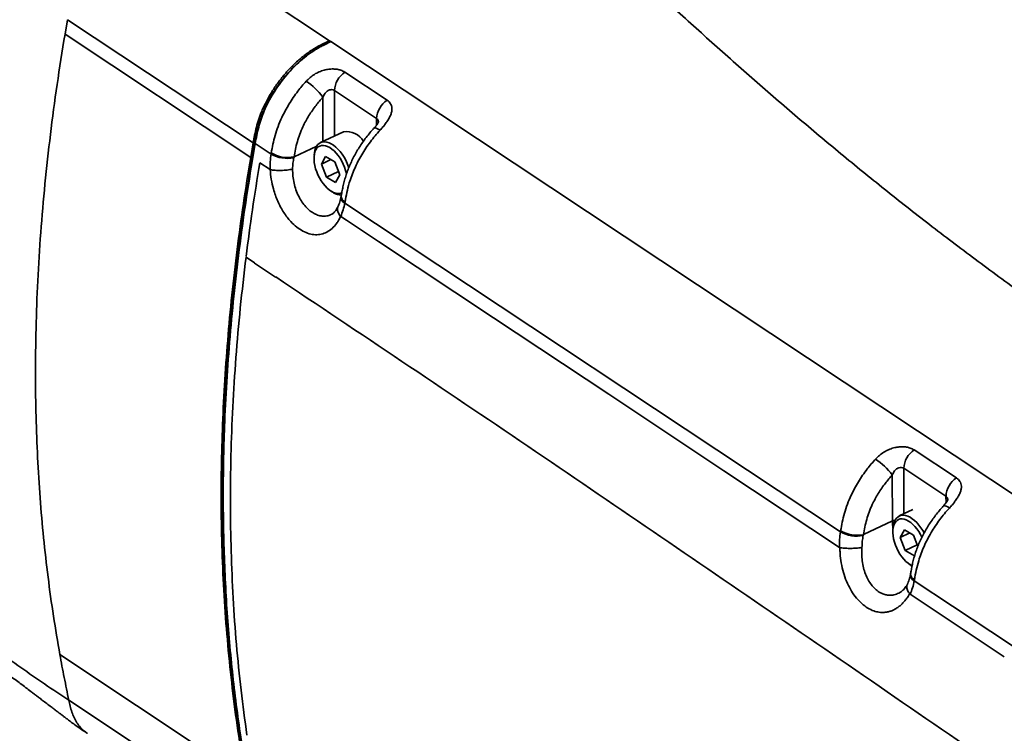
# Model space of a CAD drawing. Header units: millimetres. Extents: x 6316 to 18291, y -19059 to -9021.
# Tile 121 of 146: x 18102 to 18119, y -18605 to -18593. Entities that reach past the tile are written whole.
import ezdxf

# ---------------------------------------------------------------- set-up
doc = ezdxf.new("R2010")
doc.units = ezdxf.units.MM
doc.header["$LTSCALE"] = 10
doc.layers.add('1轮廓实线层', color=7, linetype='Continuous', lineweight=18)

msp = doc.modelspace()

# ---------------------------------------------------------------- linework, layer by layer
at = {"layer": '1轮廓实线层', "color": 7, "linetype": 'Continuous', "lineweight": 35}
for p, q in [((18103.814, -18590.965), (18107.084, -18593.135)), ((18102.471, -18592.765), (18102.428, -18593.02)), ((18105.741, -18594.935), (18102.471, -18592.765)), ((18102.428, -18593.02), (18105.697, -18595.19)), ((18107.084, -18593.135), (18107.109, -18593.151)), ((18152.363, -18623.182), (18107.109, -18593.151)), ((18107.109, -18593.151), (18120.059, -18601.745)), ((18107.355, -18593.689), (18108.098, -18594.182)), ((18107.914, -18594.505), (18107.171, -18594.012)), ((18107.171, -18594.012), (18107.173, -18594.813)), ((18106.97, -18594.909), (18106.969, -18594.129)), ((18107.914, -18594.62), (18107.914, -18594.505)), ((18107.329, -18594.739), (18106.927, -18594.93)), ((18105.697, -18595.19), (18105.741, -18594.935)), ((18105.766, -18594.952), (18105.741, -18594.935)), ((18106.056, -18595.132), (18105.777, -18594.947)), ((18106.86, -18594.991), (18106.46, -18595.181)), ((18106.822, -18595.104), (18106.816, -18595.15)), ((18105.722, -18595.206), (18105.697, -18595.19)), ((18106.042, -18595.406), (18105.858, -18595.284)), ((18106.46, -18595.181), (18106.457, -18595.196)), ((18106.944, -18595.307), (18107.017, -18595.172)), ((18107.11, -18595.228), (18106.944, -18595.307)), ((18107.017, -18595.172), (18107.177, -18595.268)), ((18107.177, -18595.268), (18107.265, -18595.5)), ((18107.031, -18595.538), (18106.944, -18595.307)), ((18107.242, -18595.439), (18107.031, -18595.538)), ((18107.192, -18595.635), (18107.031, -18595.538)), ((18107.265, -18595.5), (18107.192, -18595.635)), ((18107.118, -18595.787), (18107.158, -18595.811)), ((18107.29, -18595.87), (18107.288, -18595.886)), ((18116.081, -18601.784), (18107.355, -18595.994)), ((18107.282, -18596.228), (18107.281, -18596.228)), ((18107.385, -18596.297), (18107.282, -18596.228)), ((18107.385, -18596.297), (18107.945, -18596.669)), ((18105.766, -18597.048), (18105.615, -18596.948)), ((18105.766, -18597.052), (18106.136, -18597.302)), ((18117.381, -18600.342), (18118.123, -18600.835)), ((18116.996, -18601.592), (18116.994, -18600.782)), ((18117.939, -18601.158), (18117.197, -18600.665)), ((18117.197, -18600.665), (18117.198, -18601.466)), ((18117.94, -18601.273), (18117.939, -18601.158)), ((18117.354, -18601.392), (18117.117, -18601.504)), ((18116.996, -18601.592), (18116.486, -18601.833)), ((18117.013, -18601.679), (18117.006, -18601.725)), ((18116.486, -18601.833), (18116.482, -18601.849)), ((18117.134, -18601.882), (18117.207, -18601.747)), ((18117.301, -18601.803), (18117.134, -18601.882)), ((18117.207, -18601.747), (18117.368, -18601.843)), ((18117.368, -18601.843), (18117.443, -18602.042)), ((18117.222, -18602.113), (18117.134, -18601.882)), ((18117.432, -18602.013), (18117.222, -18602.113)), ((18116.073, -18602.061), (18116.067, -18602.059)), ((18117.382, -18602.209), (18117.222, -18602.113)), ((18117.39, -18602.195), (18117.382, -18602.209)), ((18117.308, -18602.361), (18117.348, -18602.386)), ((18117.316, -18602.523), (18117.313, -18602.539)), ((18118.727, -18603.54), (18117.38, -18602.647)), ((18117.307, -18602.881), (18117.301, -18602.876)), ((18118.966, -18603.983), (18117.307, -18602.881)), ((18126.106, -18608.437), (18118.727, -18603.54)), ((18105.607, -18606.114), (18102.337, -18603.944)), ((18102.495, -18604.748), (18105.765, -18606.918)), ((18102.819, -18605.328), (18102.823, -18605.33))]:
    msp.add_line(p, q, dxfattribs=at)
at = {"layer": '1轮廓实线层', "color": 7, "linetype": 'Continuous', "lineweight": 35, "flags": 128}
for points in [[(18107.974, -18594.711), (18107.944, -18594.692), (18107.917, -18594.679), (18107.896, -18594.671), (18107.88, -18594.669), (18107.871, -18594.673)], [(18106.822, -18595.104), (18106.828, -18595.07), (18106.841, -18595.03), (18106.858, -18594.995), (18106.879, -18594.965), (18106.905, -18594.943), (18106.934, -18594.927), (18106.966, -18594.917), (18107.001, -18594.915), (18107.038, -18594.921), (18107.076, -18594.933), (18107.116, -18594.952), (18107.156, -18594.977), (18107.196, -18595.009), (18107.234, -18595.046), (18107.272, -18595.089), (18107.308, -18595.136), (18107.341, -18595.187), (18107.371, -18595.241), (18107.398, -18595.297), (18107.421, -18595.354), (18107.426, -18595.371)], [(18107.384, -18595.483), (18107.382, -18595.473), (18107.368, -18595.418), (18107.349, -18595.362), (18107.327, -18595.308), (18107.3, -18595.255), (18107.27, -18595.205), (18107.237, -18595.158), (18107.202, -18595.115), (18107.165, -18595.077), (18107.127, -18595.045), (18107.089, -18595.018), (18107.051, -18594.999), (18107.014, -18594.986), (18106.978, -18594.981), (18106.945, -18594.983), (18106.914, -18594.991), (18106.887, -18595.007), (18106.863, -18595.03), (18106.844, -18595.059), (18106.829, -18595.094), (18106.818, -18595.135), (18106.813, -18595.18), (18106.812, -18595.228), (18106.817, -18595.28), (18106.826, -18595.334), (18106.84, -18595.389), (18106.859, -18595.444), (18106.882, -18595.499), (18106.909, -18595.552), (18106.939, -18595.602), (18106.972, -18595.649), (18107.007, -18595.692), (18107.044, -18595.73), (18107.081, -18595.762), (18107.12, -18595.788), (18107.158, -18595.808), (18107.195, -18595.82), (18107.23, -18595.826), (18107.264, -18595.824), (18107.294, -18595.815), (18107.302, -18595.812)], [(18116.067, -18602.059), (18114.03, -18600.707), (18112.001, -18599.36), (18109.975, -18598.016), (18107.945, -18596.669)], [(18117.999, -18601.364), (18117.969, -18601.345), (18117.943, -18601.332), (18117.921, -18601.324), (18117.906, -18601.322), (18117.896, -18601.326)], [(18117.013, -18601.679), (18117.019, -18601.645), (18117.031, -18601.604), (18117.048, -18601.569), (18117.07, -18601.54), (18117.095, -18601.517), (18117.124, -18601.501), (18117.156, -18601.492), (18117.191, -18601.49), (18117.228, -18601.495), (18117.267, -18601.507), (18117.306, -18601.526), (18117.346, -18601.552), (18117.386, -18601.584), (18117.425, -18601.621), (18117.463, -18601.664), (18117.498, -18601.711), (18117.531, -18601.762), (18117.555, -18601.803)], [(18117.044, -18601.576), (18117.019, -18601.583), (18116.996, -18601.592)], [(18117.516, -18601.88), (18117.49, -18601.83), (18117.46, -18601.779), (18117.427, -18601.732), (18117.392, -18601.689), (18117.355, -18601.652), (18117.318, -18601.619), (18117.279, -18601.593), (18117.241, -18601.574), (18117.204, -18601.561), (18117.169, -18601.555), (18117.135, -18601.557), (18117.105, -18601.566), (18117.077, -18601.582), (18117.054, -18601.605), (18117.034, -18601.634), (18117.019, -18601.669), (18117.009, -18601.709), (18117.003, -18601.754), (18117.003, -18601.803), (18117.007, -18601.855), (18117.017, -18601.908), (18117.031, -18601.963), (18117.049, -18602.019), (18117.072, -18602.073), (18117.099, -18602.126), (18117.129, -18602.177), (18117.162, -18602.224), (18117.197, -18602.266), (18117.234, -18602.304), (18117.272, -18602.337), (18117.31, -18602.363), (18117.344, -18602.381)], [(18117.34, -18602.395), (18117.318, -18602.371), (18117.309, -18602.362)]]:
    msp.add_lwpolyline(points, dxfattribs=at)
at = {"layer": '1轮廓实线层', "color": 7, "linetype": 'Continuous', "lineweight": 35}
for centre, radius, start, end in [((18107.584, -18594.033), 0.413, 123.5788, 177.0362), ((18105.971, -18594.883), 1.251, 37.1033, 55.7773), ((18108.327, -18594.526), 0.413, 123.5788, 177.0362), ((18107.384, -18595.077), 0.342, 29.7006, 99.2654), ((18147.217, -18602.168), 42.075, 170.124, 170.4756), ((18106.35, -18594.63), 0.562, 238.8777, 281.3688), ((18106.342, -18594.629), 0.578, 240.3451, 281.4887), ((18107.303, -18595.592), 0.263, 236.5357, 268.3586), ((18107.403, -18595.889), 0.116, 178.4506, 245.2691), ((18107.402, -18595.87), 0.111, 179.6917, 247.1029), ((18117.609, -18600.686), 0.413, 123.5788, 177.0362), ((18115.996, -18601.536), 1.251, 37.1033, 55.7773), ((18118.352, -18601.179), 0.413, 123.5788, 177.0362), ((18117.907, -18601.585), 0.912, 180.4244, 188.758), ((18116.367, -18601.282), 0.578, 240.345, 281.4887), ((18116.375, -18601.283), 0.562, 238.8777, 281.3688), ((18117.429, -18602.542), 0.116, 178.4506, 245.2692), ((18117.427, -18602.523), 0.111, 179.6917, 247.1029)]:
    msp.add_arc(centre, radius, start, end, dxfattribs=at)
for points, knots in [([(18116.449, -18587.089), (18116.797, -18587.279), (18117.494, -18587.659), (18118.555, -18588.205), (18119.622, -18588.737), (18120.692, -18589.258), (18121.755, -18589.769), (18122.807, -18590.273), (18123.842, -18590.775), (18124.866, -18591.282), (18125.881, -18591.8), (18126.885, -18592.332), (18127.875, -18592.88), (18128.846, -18593.443), (18129.797, -18594.02), (18130.731, -18594.609), (18131.652, -18595.209), (18132.26, -18595.612), (18132.565, -18595.814)], [0, 0, 0, 0, 0.062785, 0.125641, 0.188553, 0.251496, 0.314441, 0.376236, 0.437979, 0.499653, 0.561251, 0.624029, 0.686741, 0.749408, 0.812052, 0.874692, 0.937342, 1, 1, 1, 1]), ([(18127.875, -18598.038), (18127.003, -18597.46), (18125.26, -18596.304), (18123.081, -18594.87), (18121.338, -18593.721), (18120.031, -18592.854), (18118.724, -18591.977), (18117.516, -18591.155), (18116.406, -18590.386), (18115.396, -18589.673), (18114.386, -18588.947), (18113.713, -18588.451), (18113.377, -18588.203)], [0, 0, 0, 0, 0.180311, 0.360622, 0.450765, 0.540907, 0.631059, 0.72121, 0.790893, 0.860576, 0.930288, 1, 1, 1, 1]), ([(18123.185, -18600.262), (18122.882, -18600.061), (18122.275, -18599.658), (18121.372, -18599.052), (18120.482, -18598.443), (18119.611, -18597.831), (18118.765, -18597.218), (18117.944, -18596.603), (18117.149, -18595.986), (18116.372, -18595.362), (18115.606, -18594.726), (18114.849, -18594.078), (18114.098, -18593.417), (18113.352, -18592.748), (18112.608, -18592.07), (18111.86, -18591.384), (18111.106, -18590.691), (18110.592, -18590.222), (18110.336, -18589.988)], [0, 0, 0, 0, 0.062522, 0.125034, 0.187538, 0.250046, 0.312575, 0.374032, 0.435551, 0.497145, 0.558815, 0.621816, 0.684871, 0.747954, 0.811034, 0.874084, 0.937077, 1, 1, 1, 1]), ([(18102.428, -18593.02), (18102.38, -18593.317), (18102.284, -18593.909), (18102.168, -18594.788), (18102.071, -18595.657), (18101.997, -18596.516), (18101.945, -18597.365), (18101.914, -18598.203), (18101.905, -18599), (18101.915, -18599.757), (18101.942, -18600.476), (18101.987, -18601.186), (18102.048, -18601.889), (18102.127, -18602.583), (18102.221, -18603.269), (18102.299, -18603.719), (18102.337, -18603.944)], [0, 0, 0, 0, 0.0765, 0.152638, 0.228472, 0.304063, 0.37947, 0.454756, 0.52998, 0.596784, 0.66363, 0.730563, 0.797624, 0.864856, 0.932301, 1, 1, 1, 1]), ([(18107.084, -18593.135), (18107.032, -18593.16), (18106.927, -18593.209), (18106.771, -18593.299), (18106.617, -18593.409), (18106.469, -18593.538), (18106.328, -18593.684), (18106.198, -18593.843), (18106.08, -18594.013), (18105.976, -18594.192), (18105.896, -18594.362), (18105.838, -18594.518), (18105.796, -18594.658), (18105.765, -18594.797), (18105.749, -18594.889), (18105.741, -18594.935)], [0, 0, 0, 0, 0.083073, 0.165499, 0.247981, 0.331704, 0.41507, 0.498383, 0.58226, 0.665375, 0.748888, 0.811845, 0.874372, 0.937033, 1, 1, 1, 1]), ([(18107.109, -18593.151), (18107.084, -18593.163), (18107.038, -18593.185), (18106.971, -18593.219), (18106.906, -18593.253), (18106.839, -18593.292), (18106.773, -18593.334), (18106.708, -18593.379), (18106.614, -18593.45), (18106.494, -18593.554), (18106.354, -18593.7), (18106.223, -18593.86), (18106.104, -18594.03), (18106.001, -18594.209), (18105.93, -18594.358), (18105.886, -18594.473), (18105.858, -18594.553), (18105.834, -18594.633), (18105.813, -18594.713), (18105.796, -18594.79), (18105.78, -18594.87), (18105.771, -18594.922), (18105.766, -18594.952)], [0, 0, 0, 0, 0.040382, 0.071758, 0.107539, 0.14245, 0.178165, 0.213327, 0.248034, 0.33143, 0.415067, 0.498404, 0.582258, 0.665863, 0.748877, 0.784089, 0.819758, 0.856003, 0.891384, 0.927546, 0.959826, 1, 1, 1, 1]), ([(18105.777, -18594.947), (18105.786, -18594.899), (18105.803, -18594.804), (18105.836, -18594.661), (18105.879, -18594.516), (18105.935, -18594.366), (18106.008, -18594.212), (18106.096, -18594.058), (18106.195, -18593.909), (18106.303, -18593.768), (18106.419, -18593.636), (18106.544, -18593.514), (18106.677, -18593.403), (18106.816, -18593.306), (18106.961, -18593.222), (18107.059, -18593.175), (18107.109, -18593.151)], [0, 0, 0, 0, 0.065063, 0.130317, 0.195343, 0.260093, 0.332342, 0.404849, 0.477142, 0.549235, 0.621533, 0.693613, 0.768763, 0.844194, 0.919442, 1, 1, 1, 1]), ([(18106.675, -18593.849), (18106.697, -18593.827), (18106.741, -18593.782), (18106.818, -18593.726), (18106.902, -18593.682), (18106.987, -18593.652), (18107.07, -18593.636), (18107.148, -18593.631), (18107.22, -18593.638), (18107.292, -18593.654), (18107.333, -18593.677), (18107.355, -18593.689)], [0, 0, 0, 0, 0.122312, 0.244558, 0.364169, 0.483669, 0.586517, 0.689254, 0.782726, 0.876119, 1, 1, 1, 1]), ([(18106.059, -18595.111), (18106.068, -18595.06), (18106.087, -18594.959), (18106.124, -18594.803), (18106.176, -18594.645), (18106.238, -18594.498), (18106.304, -18594.367), (18106.371, -18594.25), (18106.446, -18594.135), (18106.522, -18594.029), (18106.599, -18593.934), (18106.649, -18593.877), (18106.675, -18593.849)], [0, 0, 0, 0, 0.116494, 0.232869, 0.353111, 0.473332, 0.564435, 0.655546, 0.749398, 0.843254, 0.92144, 1, 1, 1, 1]), ([(18107.171, -18594.012), (18107.164, -18594.008), (18107.145, -18593.998), (18107.106, -18593.995), (18107.075, -18594.004), (18107.051, -18594.018), (18107.032, -18594.033), (18106.998, -18594.069), (18106.981, -18594.104), (18106.969, -18594.129)], [0, 0, 0, 0, 0.112797, 0.280169, 0.449506, 0.46692, 0.587703, 0.708843, 1, 1, 1, 1]), ([(18106.969, -18594.129), (18106.927, -18594.176), (18106.862, -18594.251), (18106.782, -18594.362), (18106.721, -18594.455), (18106.665, -18594.551), (18106.61, -18594.661), (18106.559, -18594.781), (18106.516, -18594.914), (18106.484, -18595.047), (18106.468, -18595.136), (18106.46, -18595.181)], [0, 0, 0, 0, 0.15548, 0.245126, 0.334767, 0.42702, 0.519262, 0.636802, 0.754368, 0.877114, 1, 1, 1, 1]), ([(18108.098, -18594.182), (18108.111, -18594.191), (18108.136, -18594.21), (18108.156, -18594.237), (18108.173, -18594.267), (18108.185, -18594.303), (18108.186, -18594.354), (18108.175, -18594.41), (18108.151, -18594.469), (18108.117, -18594.531), (18108.075, -18594.592), (18108.027, -18594.653), (18107.992, -18594.692), (18107.974, -18594.711)], [0, 0, 0, 0, 0.078148, 0.158754, 0.183802, 0.278337, 0.376359, 0.477307, 0.581094, 0.687207, 0.795527, 0.897067, 1, 1, 1, 1]), ([(18102.495, -18604.748), (18102.353, -18604.653), (18102.068, -18604.464), (18101.647, -18604.174), (18101.236, -18603.873), (18100.839, -18603.558), (18100.462, -18603.229), (18100.104, -18602.884), (18099.766, -18602.523), (18099.445, -18602.146), (18099.121, -18601.728), (18098.795, -18601.267), (18098.468, -18600.765), (18098.152, -18600.251), (18097.844, -18599.73), (18097.538, -18599.209), (18097.242, -18598.715), (18096.953, -18598.254), (18096.67, -18597.827), (18096.374, -18597.413), (18096.063, -18597.013), (18095.735, -18596.63), (18095.39, -18596.265), (18095.035, -18595.928), (18094.674, -18595.618), (18094.31, -18595.33), (18093.933, -18595.056), (18093.545, -18594.791), (18093.151, -18594.534), (18092.887, -18594.363), (18092.755, -18594.278)], [0, 0, 0, 0, 0.0348465, 0.0696601, 0.1044285, 0.1391647, 0.1739029, 0.2080692, 0.2423326, 0.276737, 0.3113135, 0.3527178, 0.3943719, 0.4362249, 0.4781957, 0.5201846, 0.562088, 0.5978662, 0.6334686, 0.668869, 0.7040627, 0.7390669, 0.7739188, 0.8086693, 0.8404839, 0.8723022, 0.9041558, 0.9360611, 0.9680158, 1, 1, 1, 1]), ([(18107.949, -18594.562), (18107.949, -18594.562), (18107.949, -18594.561), (18107.948, -18594.565), (18107.943, -18594.575), (18107.935, -18594.59), (18107.922, -18594.61), (18107.905, -18594.633), (18107.887, -18594.655), (18107.875, -18594.668), (18107.871, -18594.673)], [0, 0, 0, 0, 0.023128, 0.150433, 0.276227, 0.410917, 0.559872, 0.725409, 0.907704, 1, 1, 1, 1]), ([(18107.946, -18594.562), (18107.944, -18594.551), (18107.941, -18594.527), (18107.923, -18594.513), (18107.914, -18594.505)], [0, 0, 0, 0, 0.455714, 1, 1, 1, 1]), ([(18107.871, -18594.673), (18107.858, -18594.688), (18107.821, -18594.728), (18107.763, -18594.797), (18107.698, -18594.881), (18107.637, -18594.969), (18107.58, -18595.059), (18107.528, -18595.15), (18107.48, -18595.243), (18107.438, -18595.335), (18107.402, -18595.428), (18107.37, -18595.52), (18107.343, -18595.614), (18107.322, -18595.706), (18107.304, -18595.792), (18107.295, -18595.845), (18107.291, -18595.87)], [0, 0, 0, 0, 0.042981, 0.119647, 0.19644, 0.273432, 0.35038, 0.42667, 0.501809, 0.576276, 0.649541, 0.721594, 0.795412, 0.869315, 0.940624, 1, 1, 1, 1]), ([(18107.974, -18594.711), (18107.945, -18594.744), (18107.886, -18594.81), (18107.803, -18594.916), (18107.724, -18595.028), (18107.651, -18595.144), (18107.585, -18595.264), (18107.526, -18595.387), (18107.474, -18595.513), (18107.427, -18595.654), (18107.388, -18595.808), (18107.369, -18595.918), (18107.359, -18595.973)], [0, 0, 0, 0, 0.091129, 0.182259, 0.275892, 0.36952, 0.462381, 0.555233, 0.651287, 0.747349, 0.873189, 1, 1, 1, 1]), ([(18105.801, -18606.929), (18105.764, -18606.746), (18105.688, -18606.38), (18105.589, -18605.821), (18105.5, -18605.255), (18105.423, -18604.68), (18105.358, -18604.097), (18105.304, -18603.508), (18105.263, -18602.913), (18105.234, -18602.312), (18105.217, -18601.704), (18105.212, -18601.09), (18105.219, -18600.469), (18105.24, -18599.788), (18105.279, -18599.046), (18105.34, -18598.242), (18105.42, -18597.429), (18105.52, -18596.609), (18105.637, -18595.781), (18105.73, -18595.225), (18105.777, -18594.947)], [0, 0, 0, 0, 0.050927, 0.101859, 0.152786, 0.203908, 0.255036, 0.306158, 0.357088, 0.408023, 0.458953, 0.510091, 0.561236, 0.612374, 0.676771, 0.741179, 0.805576, 0.87038, 0.935195, 1, 1, 1, 1]), ([(18106.056, -18595.132), (18106.056, -18595.132), (18106.057, -18595.125), (18106.058, -18595.118), (18106.059, -18595.111)], [0, 0, 0, 0, 0.000369, 1, 1, 1, 1]), ([(18105.697, -18595.19), (18105.653, -18595.462), (18105.565, -18596.005), (18105.456, -18596.814), (18105.363, -18597.617), (18105.289, -18598.414), (18105.233, -18599.204), (18105.196, -18599.988), (18105.177, -18600.762), (18105.177, -18601.54), (18105.197, -18602.321), (18105.238, -18603.104), (18105.3, -18603.875), (18105.381, -18604.634), (18105.482, -18605.382), (18105.565, -18605.87), (18105.607, -18606.114)], [0, 0, 0, 0, 0.070042, 0.140019, 0.209977, 0.279963, 0.350018, 0.420047, 0.490015, 0.559975, 0.633311, 0.706704, 0.780043, 0.853332, 0.926633, 1, 1, 1, 1]), ([(18105.722, -18595.206), (18105.678, -18595.481), (18105.589, -18596.029), (18105.479, -18596.844), (18105.386, -18597.65), (18105.313, -18598.447), (18105.257, -18599.235), (18105.22, -18600.014), (18105.202, -18600.785), (18105.202, -18601.559), (18105.222, -18602.336), (18105.263, -18603.115), (18105.324, -18603.884), (18105.406, -18604.643), (18105.506, -18605.394), (18105.59, -18605.885), (18105.632, -18606.131)], [0, 0, 0, 0, 0.070789, 0.141263, 0.21147, 0.281458, 0.351273, 0.420964, 0.490579, 0.560166, 0.63309, 0.706093, 0.779231, 0.852558, 0.92613, 1, 1, 1, 1]), ([(18105.858, -18595.284), (18105.813, -18595.561), (18105.723, -18596.115), (18105.652, -18596.663), (18105.616, -18596.937)], [0, 0, 0, 0, 0.4999816, 1, 1, 1, 1]), ([(18106.042, -18595.406), (18106.041, -18595.359), (18106.038, -18595.265), (18106.05, -18595.176), (18106.056, -18595.132)], [0, 0, 0, 0, 0.4952345, 1, 1, 1, 1]), ([(18106.457, -18595.196), (18106.451, -18595.228), (18106.438, -18595.293), (18106.436, -18595.361), (18106.435, -18595.396)], [0, 0, 0, 0, 0.495344, 1, 1, 1, 1]), ([(18093.848, -18595.3), (18093.868, -18595.314), (18093.933, -18595.356), (18094.029, -18595.418), (18094.136, -18595.487), (18094.228, -18595.547), (18094.307, -18595.599), (18094.38, -18595.648), (18094.449, -18595.694), (18094.506, -18595.733), (18094.553, -18595.766), (18094.592, -18595.793), (18094.629, -18595.82), (18094.666, -18595.846), (18094.706, -18595.874), (18094.749, -18595.905), (18094.797, -18595.941), (18094.848, -18595.979), (18094.901, -18596.019), (18094.951, -18596.056), (18094.995, -18596.09), (18095.034, -18596.12), (18095.086, -18596.161), (18095.153, -18596.215), (18095.242, -18596.287), (18095.338, -18596.367), (18095.436, -18596.452), (18095.532, -18596.539), (18095.627, -18596.627), (18095.724, -18596.72), (18095.817, -18596.814), (18095.884, -18596.884), (18095.925, -18596.928), (18095.945, -18596.95), (18095.963, -18596.969), (18095.982, -18596.99), (18096.004, -18597.014), (18096.026, -18597.038), (18096.044, -18597.059), (18096.06, -18597.077), (18096.077, -18597.097), (18096.098, -18597.12), (18096.128, -18597.155), (18096.163, -18597.197), (18096.201, -18597.244), (18096.238, -18597.289), (18096.276, -18597.335), (18096.315, -18597.385), (18096.357, -18597.439), (18096.403, -18597.498), (18096.45, -18597.561), (18096.504, -18597.633), (18096.564, -18597.715), (18096.626, -18597.803), (18096.697, -18597.904), (18096.773, -18598.014), (18096.852, -18598.133), (18096.928, -18598.25), (18097.006, -18598.371), (18097.087, -18598.5), (18097.17, -18598.634), (18097.254, -18598.772), (18097.34, -18598.916), (18097.432, -18599.07), (18097.529, -18599.237), (18097.62, -18599.392), (18097.701, -18599.534), (18097.772, -18599.657), (18097.841, -18599.776), (18097.903, -18599.885), (18097.957, -18599.978), (18098.002, -18600.057), (18098.037, -18600.117), (18098.062, -18600.161), (18098.084, -18600.198), (18098.108, -18600.24), (18098.139, -18600.293), (18098.177, -18600.359), (18098.223, -18600.437), (18098.286, -18600.545), (18098.364, -18600.677), (18098.455, -18600.828), (18098.544, -18600.975), (18098.62, -18601.098), (18098.68, -18601.195), (18098.723, -18601.263), (18098.759, -18601.32), (18098.79, -18601.369), (18098.824, -18601.421), (18098.866, -18601.487), (18098.921, -18601.571), (18098.987, -18601.67), (18099.065, -18601.785), (18099.161, -18601.924), (18099.271, -18602.079), (18099.391, -18602.242), (18099.518, -18602.41), (18099.653, -18602.58), (18099.794, -18602.751), (18099.93, -18602.909), (18100.045, -18603.037), (18100.139, -18603.139), (18100.211, -18603.214), (18100.275, -18603.281), (18100.334, -18603.34), (18100.394, -18603.4), (18100.462, -18603.466), (18100.54, -18603.541), (18100.629, -18603.625), (18100.715, -18603.703), (18100.796, -18603.775), (18100.869, -18603.839), (18100.946, -18603.905), (18101.019, -18603.966), (18101.083, -18604.019), (18101.131, -18604.058), (18101.172, -18604.091), (18101.212, -18604.124), (18101.259, -18604.161), (18101.314, -18604.205), (18101.382, -18604.258), (18101.462, -18604.319), (18101.55, -18604.387), (18101.642, -18604.457), (18101.735, -18604.527), (18101.817, -18604.589), (18101.885, -18604.64), (18101.937, -18604.679), (18101.99, -18604.719), (18102.054, -18604.767), (18102.125, -18604.822), (18102.196, -18604.876), (18102.258, -18604.923), (18102.311, -18604.963), (18102.355, -18604.997), (18102.395, -18605.027), (18102.44, -18605.061), (18102.496, -18605.103), (18102.565, -18605.155), (18102.649, -18605.216), (18102.735, -18605.275), (18102.793, -18605.313), (18102.818, -18605.33)], [0, 0, 0, 0, 0.0046352, 0.0143984, 0.0233329, 0.0313055, 0.0387362, 0.0461612, 0.053616, 0.0611179, 0.0658267, 0.0701316, 0.0741804, 0.0782919, 0.0824811, 0.0873791, 0.0925078, 0.0984918, 0.1046174, 0.1103169, 0.1154301, 0.1198594, 0.1236476, 0.133755, 0.1437355, 0.1566836, 0.1700642, 0.1835244, 0.1959694, 0.2104076, 0.2253891, 0.2380567, 0.2418304, 0.2450305, 0.2477064, 0.2507535, 0.2544543, 0.2583114, 0.2612718, 0.2636006, 0.2662053, 0.269457, 0.273355, 0.2803112, 0.286273, 0.2919304, 0.2979226, 0.3035112, 0.3100477, 0.3167453, 0.3235197, 0.3308398, 0.3397874, 0.3489667, 0.3571905, 0.3693202, 0.3803015, 0.3899271, 0.4003111, 0.4112254, 0.4224327, 0.4332688, 0.4446178, 0.4568223, 0.4698833, 0.4837989, 0.493131, 0.5028091, 0.5123732, 0.5207856, 0.5280076, 0.5340393, 0.5388809, 0.54185, 0.54426, 0.5473697, 0.5514274, 0.5564332, 0.5623873, 0.5691608, 0.5810217, 0.5925984, 0.6038901, 0.6148438, 0.6209679, 0.6262402, 0.6306609, 0.6342305, 0.6375515, 0.6428362, 0.6493254, 0.6570191, 0.6659179, 0.6760227, 0.6897214, 0.7027488, 0.715103, 0.7305914, 0.7448681, 0.7582586, 0.7712542, 0.7784895, 0.7854493, 0.7915106, 0.7966076, 0.8018372, 0.8079563, 0.8150493, 0.823053, 0.8316924, 0.8377867, 0.8441483, 0.8507766, 0.8574329, 0.8628634, 0.8668869, 0.8697115, 0.8729956, 0.8769011, 0.881427, 0.8865714, 0.8935712, 0.9007685, 0.9081616, 0.9157488, 0.9231372, 0.9279809, 0.9319255, 0.9356802, 0.940712, 0.947063, 0.9526771, 0.9575679, 0.9617313, 0.9651683, 0.9679226, 0.9712564, 0.9754707, 0.9807332, 0.9870715, 0.9945387, 1, 1, 1, 1]), ([(18107.281, -18596.228), (18107.281, -18596.228), (18107.271, -18596.251), (18107.248, -18596.294), (18107.2, -18596.369), (18107.133, -18596.444), (18107.042, -18596.509), (18106.942, -18596.546), (18106.836, -18596.556), (18106.727, -18596.538), (18106.616, -18596.493), (18106.507, -18596.421), (18106.414, -18596.335), (18106.339, -18596.246), (18106.278, -18596.159), (18106.222, -18596.065), (18106.173, -18595.964), (18106.131, -18595.857), (18106.09, -18595.728), (18106.057, -18595.576), (18106.045, -18595.462), (18106.042, -18595.406), (18106.042, -18595.406)], [0, 0, 0, 0, 0.000003, 0.036608, 0.073212, 0.139287, 0.205354, 0.270612, 0.335859, 0.400857, 0.465851, 0.53126, 0.59667, 0.640948, 0.685375, 0.729657, 0.77462, 0.819734, 0.864702, 0.932345, 0.999997, 1, 1, 1, 1]), ([(18106.435, -18595.396), (18106.436, -18595.437), (18106.438, -18595.519), (18106.459, -18595.643), (18106.493, -18595.764), (18106.54, -18595.875), (18106.598, -18595.976), (18106.664, -18596.062), (18106.738, -18596.132), (18106.815, -18596.183), (18106.896, -18596.215), (18106.976, -18596.227), (18107.052, -18596.221), (18107.097, -18596.201), (18107.118, -18596.192)], [0, 0, 0, 0, 0.0854033, 0.1732056, 0.2580833, 0.345487, 0.428811, 0.5146699, 0.596594, 0.6809984, 0.7624342, 0.8462927, 0.928213, 1, 1, 1, 1]), ([(18107.288, -18595.886), (18107.287, -18595.888), (18107.283, -18595.909), (18107.274, -18595.947), (18107.259, -18595.997), (18107.246, -18596.031), (18107.238, -18596.048), (18107.236, -18596.051)], [0, 0, 0, 0, 0.033446, 0.334494, 0.622698, 0.912152, 1, 1, 1, 1]), ([(18107.359, -18595.973), (18107.357, -18595.98), (18107.356, -18595.987), (18107.355, -18595.994), (18107.355, -18595.994)], [0, 0, 0, 0, 0.999631, 1, 1, 1, 1]), ([(18107.236, -18596.051), (18107.233, -18596.059), (18107.223, -18596.08), (18107.206, -18596.109), (18107.185, -18596.137), (18107.165, -18596.16), (18107.147, -18596.176), (18107.131, -18596.187), (18107.122, -18596.191), (18107.119, -18596.193)], [0, 0, 0, 0, 0.0861819, 0.2455698, 0.404151, 0.5616225, 0.7189478, 0.8822141, 1, 1, 1, 1]), ([(18107.237, -18596.052), (18107.235, -18596.056), (18107.228, -18596.07), (18107.225, -18596.095), (18107.227, -18596.127), (18107.238, -18596.161), (18107.255, -18596.195), (18107.273, -18596.217), (18107.281, -18596.228)], [0, 0, 0, 0, 0.089791, 0.273908, 0.452837, 0.636954, 0.815883, 1, 1, 1, 1]), ([(18107.355, -18595.994), (18107.346, -18596.035), (18107.327, -18596.119), (18107.297, -18596.192), (18107.282, -18596.228)], [0, 0, 0, 0, 0.495253, 1, 1, 1, 1]), ([(18105.615, -18596.948), (18105.58, -18597.245), (18105.51, -18597.838), (18105.434, -18598.717), (18105.379, -18599.585), (18105.346, -18600.443), (18105.337, -18601.291), (18105.35, -18602.127), (18105.385, -18602.953), (18105.443, -18603.768), (18105.523, -18604.573), (18105.595, -18605.099), (18105.631, -18605.363)], [0, 0, 0, 0, 0.100505, 0.200673, 0.300591, 0.40034, 0.500005, 0.599669, 0.699417, 0.799333, 0.899499, 1, 1, 1, 1]), ([(18141.922, -18621.656), (18138.885, -18619.604), (18132.811, -18615.501), (18125.306, -18610.372), (18119.37, -18606.294), (18114.981, -18603.279), (18110.585, -18600.27), (18107.62, -18598.286), (18106.137, -18597.294)], [0, 0, 0, 0, 0.253594, 0.507199, 0.630403, 0.753608, 0.876808, 1, 1, 1, 1]), ([(18116.7, -18600.502), (18116.722, -18600.48), (18116.767, -18600.435), (18116.844, -18600.379), (18116.927, -18600.335), (18117.012, -18600.305), (18117.096, -18600.288), (18117.173, -18600.284), (18117.245, -18600.29), (18117.318, -18600.307), (18117.358, -18600.33), (18117.381, -18600.342)], [0, 0, 0, 0, 0.122312, 0.244558, 0.364169, 0.483669, 0.586516, 0.689254, 0.782726, 0.876119, 1, 1, 1, 1]), ([(18116.084, -18601.764), (18116.094, -18601.713), (18116.112, -18601.612), (18116.149, -18601.456), (18116.202, -18601.298), (18116.263, -18601.151), (18116.329, -18601.02), (18116.396, -18600.902), (18116.471, -18600.788), (18116.548, -18600.682), (18116.624, -18600.587), (18116.675, -18600.53), (18116.7, -18600.502)], [0, 0, 0, 0, 0.116494, 0.232869, 0.353111, 0.473332, 0.564436, 0.655546, 0.749398, 0.843254, 0.92144, 1, 1, 1, 1]), ([(18117.197, -18600.665), (18117.189, -18600.661), (18117.17, -18600.651), (18117.131, -18600.648), (18117.101, -18600.657), (18117.076, -18600.671), (18117.057, -18600.686), (18117.023, -18600.722), (18117.006, -18600.757), (18116.994, -18600.782)], [0, 0, 0, 0, 0.112798, 0.280169, 0.449506, 0.466921, 0.587703, 0.708843, 1, 1, 1, 1]), ([(18116.994, -18600.782), (18116.953, -18600.829), (18116.887, -18600.904), (18116.807, -18601.014), (18116.746, -18601.107), (18116.69, -18601.204), (18116.635, -18601.314), (18116.585, -18601.434), (18116.541, -18601.567), (18116.51, -18601.7), (18116.494, -18601.789), (18116.486, -18601.833)], [0, 0, 0, 0, 0.15548, 0.245126, 0.334767, 0.42702, 0.519261, 0.636802, 0.754368, 0.877114, 1, 1, 1, 1]), ([(18118.123, -18600.835), (18118.136, -18600.844), (18118.161, -18600.863), (18118.181, -18600.89), (18118.198, -18600.92), (18118.21, -18600.956), (18118.212, -18601.007), (18118.2, -18601.063), (18118.177, -18601.122), (18118.142, -18601.184), (18118.1, -18601.245), (18118.052, -18601.306), (18118.017, -18601.345), (18117.999, -18601.364)], [0, 0, 0, 0, 0.078148, 0.158754, 0.183802, 0.278337, 0.376359, 0.477307, 0.581094, 0.687207, 0.795527, 0.897067, 1, 1, 1, 1]), ([(18117.971, -18601.215), (18117.97, -18601.204), (18117.966, -18601.18), (18117.949, -18601.166), (18117.939, -18601.158)], [0, 0, 0, 0, 0.455714, 1, 1, 1, 1]), ([(18117.896, -18601.326), (18117.883, -18601.341), (18117.846, -18601.381), (18117.788, -18601.45), (18117.724, -18601.534), (18117.663, -18601.622), (18117.605, -18601.712), (18117.553, -18601.803), (18117.506, -18601.896), (18117.463, -18601.988), (18117.427, -18602.081), (18117.395, -18602.173), (18117.369, -18602.267), (18117.347, -18602.359), (18117.33, -18602.445), (18117.32, -18602.498), (18117.316, -18602.523)], [0, 0, 0, 0, 0.04298, 0.119647, 0.19644, 0.273432, 0.35038, 0.42667, 0.501809, 0.576276, 0.64954, 0.721594, 0.795411, 0.869314, 0.940624, 1, 1, 1, 1]), ([(18117.974, -18601.215), (18117.974, -18601.215), (18117.975, -18601.214), (18117.973, -18601.218), (18117.969, -18601.228), (18117.96, -18601.243), (18117.948, -18601.263), (18117.93, -18601.286), (18117.913, -18601.308), (18117.9, -18601.321), (18117.896, -18601.326)], [0, 0, 0, 0, 0.023127, 0.150432, 0.276226, 0.410917, 0.559872, 0.725409, 0.907704, 1, 1, 1, 1]), ([(18117.999, -18601.364), (18117.97, -18601.397), (18117.911, -18601.463), (18117.828, -18601.569), (18117.75, -18601.681), (18117.676, -18601.797), (18117.61, -18601.917), (18117.551, -18602.04), (18117.5, -18602.166), (18117.453, -18602.307), (18117.414, -18602.461), (18117.394, -18602.571), (18117.384, -18602.626)], [0, 0, 0, 0, 0.091129, 0.182259, 0.275892, 0.36952, 0.46238, 0.555232, 0.651286, 0.747348, 0.873189, 1, 1, 1, 1]), ([(18116.067, -18602.059), (18116.066, -18602.012), (18116.064, -18601.918), (18116.075, -18601.829), (18116.081, -18601.784)], [0, 0, 0, 0, 0.495234, 1, 1, 1, 1]), ([(18116.081, -18601.784), (18116.081, -18601.784), (18116.082, -18601.777), (18116.083, -18601.771), (18116.084, -18601.764)], [0, 0, 0, 0, 0.000369, 1, 1, 1, 1]), ([(18116.482, -18601.849), (18116.476, -18601.882), (18116.463, -18601.95), (18116.461, -18602.022), (18116.46, -18602.059)], [0, 0, 0, 0, 0.494891, 1, 1, 1, 1]), ([(18117.301, -18602.877), (18117.301, -18602.877), (18117.291, -18602.893), (18117.269, -18602.93), (18117.229, -18602.984), (18117.182, -18603.038), (18117.131, -18603.085), (18117.078, -18603.125), (18117.024, -18603.156), (18116.969, -18603.179), (18116.911, -18603.195), (18116.842, -18603.205), (18116.76, -18603.202), (18116.663, -18603.178), (18116.56, -18603.129), (18116.456, -18603.052), (18116.359, -18602.951), (18116.274, -18602.831), (18116.2, -18602.691), (18116.142, -18602.539), (18116.099, -18602.374), (18116.08, -18602.237), (18116.073, -18602.133), (18116.072, -18602.086), (18116.073, -18602.062), (18116.073, -18602.062)], [0, 0, 0, 0, 0.000003, 0.025902, 0.062189, 0.098474, 0.135888, 0.173301, 0.207883, 0.242465, 0.278139, 0.313812, 0.366746, 0.420716, 0.484406, 0.549996, 0.613651, 0.679174, 0.743491, 0.809613, 0.875878, 0.943953, 0.971914, 0.999997, 1, 1, 1, 1]), ([(18116.073, -18602.061), (18116.084, -18602.063), (18116.107, -18602.067), (18116.148, -18602.072), (18116.193, -18602.074), (18116.24, -18602.076), (18116.289, -18602.075), (18116.337, -18602.073), (18116.385, -18602.069), (18116.425, -18602.065), (18116.449, -18602.061), (18116.459, -18602.059), (18116.46, -18602.059)], [0, 0, 0, 0, 0.112065, 0.22738, 0.339444, 0.454757, 0.566855, 0.682196, 0.79442, 0.909889, 0.990879, 1, 1, 1, 1]), ([(18116.073, -18602.062), (18116.073, -18602.062), (18116.073, -18602.062), (18116.073, -18602.061), (18116.073, -18602.061)], [0, 0, 0, 0, 0.006755, 1, 1, 1, 1]), ([(18116.46, -18602.059), (18116.459, -18602.078), (18116.456, -18602.115), (18116.455, -18602.194), (18116.462, -18602.297), (18116.484, -18602.416), (18116.52, -18602.529), (18116.567, -18602.629), (18116.625, -18602.718), (18116.691, -18602.791), (18116.765, -18602.848), (18116.839, -18602.882), (18116.912, -18602.899), (18116.986, -18602.9), (18117.053, -18602.889), (18117.094, -18602.868), (18117.107, -18602.861)], [0, 0, 0, 0, 0.039209, 0.078613, 0.162955, 0.2495, 0.330714, 0.414177, 0.493983, 0.576168, 0.655692, 0.737691, 0.803847, 0.87137, 0.958206, 1, 1, 1, 1]), ([(18117.313, -18602.539), (18117.313, -18602.541), (18117.309, -18602.562), (18117.299, -18602.6), (18117.284, -18602.65), (18117.271, -18602.685), (18117.262, -18602.702), (18117.26, -18602.707)], [0, 0, 0, 0, 0.032793, 0.32796, 0.610534, 0.894334, 1, 1, 1, 1]), ([(18117.26, -18602.707), (18117.252, -18602.72), (18117.235, -18602.748), (18117.208, -18602.782), (18117.181, -18602.812), (18117.154, -18602.835), (18117.129, -18602.852), (18117.115, -18602.86), (18117.108, -18602.863)], [0, 0, 0, 0, 0.1644488, 0.3364623, 0.5006701, 0.67135, 0.8439106, 1, 1, 1, 1]), ([(18117.301, -18602.876), (18117.293, -18602.865), (18117.277, -18602.843), (18117.261, -18602.809), (18117.251, -18602.776), (18117.25, -18602.745), (18117.253, -18602.722), (18117.26, -18602.711), (18117.261, -18602.708)], [0, 0, 0, 0, 0.1842298, 0.3738033, 0.5580329, 0.7476015, 0.9319069, 1, 1, 1, 1]), ([(18117.38, -18602.647), (18117.371, -18602.688), (18117.353, -18602.772), (18117.322, -18602.845), (18117.307, -18602.881)], [0, 0, 0, 0, 0.495253, 1, 1, 1, 1]), ([(18117.384, -18602.626), (18117.383, -18602.633), (18117.381, -18602.64), (18117.38, -18602.647), (18117.38, -18602.647)], [0, 0, 0, 0, 0.999631, 1, 1, 1, 1]), ([(18117.301, -18602.876), (18117.301, -18602.876), (18117.301, -18602.877), (18117.301, -18602.877), (18117.301, -18602.877)], [0, 0, 0, 0, 0.994293, 1, 1, 1, 1]), ([(18102.337, -18603.944), (18102.362, -18604.079), (18102.412, -18604.349), (18102.468, -18604.615), (18102.495, -18604.748)], [0, 0, 0, 0, 0.499292, 1, 1, 1, 1]), ([(18102.495, -18604.748), (18102.503, -18604.783), (18102.518, -18604.854), (18102.547, -18604.958), (18102.586, -18605.057), (18102.636, -18605.148), (18102.699, -18605.23), (18102.761, -18605.29), (18102.804, -18605.318), (18102.819, -18605.328)], [0, 0, 0, 0, 0.144812, 0.291553, 0.441502, 0.595519, 0.753955, 0.916525, 1, 1, 1, 1])]:
    msp.add_open_spline(points, degree=3, knots=knots, dxfattribs=at)
msp.add_open_spline([(18106.435, -18595.396), (18106.42, -18595.399), (18106.39, -18595.406), (18106.339, -18595.413), (18106.286, -18595.418), (18106.231, -18595.42), (18106.177, -18595.42), (18106.127, -18595.418), (18106.08, -18595.413), (18106.055, -18595.408), (18106.042, -18595.406)], degree=3, dxfattribs=at)

doc.saveas('drawing.dxf')
